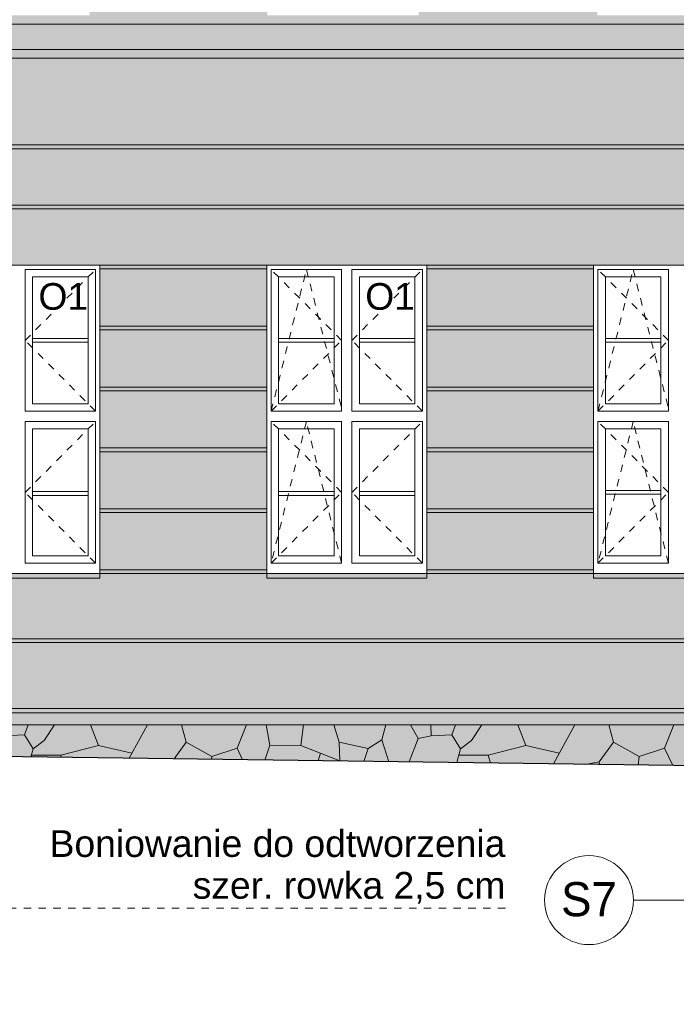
# Model space of a CAD drawing. Extents: x -396299 to -11759, y -15022 to 18278.
# Tile 163 of 205: x -77911 to -73480, y -5586 to 1053. Entities that reach past the tile are written whole.
import ezdxf

# ---------------------------------------------------------------- set-up
doc = ezdxf.new("R2010")
doc.units = 0
doc.header["$MEASUREMENT"] = 0
doc.linetypes.add('Hidden Line', pattern=[100, 50, -50])
for name, color, linetype, lineweight, true_color in [('Arch okna_Nr_Pióra__114', 7, 'Continuous', 13, 0xf1d696), ('Arch okna_Nr_Pióra__82', 7, 'Continuous', 20, 0xaaaaaa), ('Arch opisy_Nr_Pióra__3', 7, 'Continuous', 20, 0xff6600), ('INWENT.ŚCIANY_Nr_Pióra__2', 7, 'Continuous', 13, 0x7f7f7f)]:
    doc.layers.add(name, color=color, linetype=linetype, lineweight=lineweight, true_color=true_color)
for name, color, linetype, lineweight in [('Arch okna_Nr_Pióra__32', 34, 'Continuous', 15), ('Arch opisy okien_Nr_Pióra__21', 7, 'Continuous', 13), ('Arch opisy_Nr_Pióra__1', 7, 'Continuous', 25), ('Arch opisy_Nr_Pióra__21', 7, 'Continuous', 13), ('Arch opisy_Nr_Pióra__5', 7, 'Continuous', 13), ('INWENT TEREN_Nr_Pióra__1', 7, 'Continuous', 25), ('INWENT. DRZWI_Nr_Pióra__21', 7, 'Continuous', 13), ('INWENT.ŚCIANY_Nr_Pióra__21', 7, 'Continuous', 13)]:
    doc.layers.add(name, color=color, linetype=linetype, lineweight=lineweight)
doc.layers.add('Arch opisy', color=7, linetype='Continuous')
doc.styles.add('GENERATED_STYLE_10', font='arial.ttf')
doc.styles.add('GENERATED_STYLE_3', font='txt')
doc.styles.add('GENERATED_STYLE_8', font='arial.ttf')
doc.dimstyles.new('GENERATED_STYLE__11', dxfattribs={"dimtxt": 0.18, "dimasz": 109.44, "dimexe": 0.18, "dimexo": 0.0625, "dimgap": 0.09, "dimtad": 0, "dimtih": 1, "dimtoh": 1, "dimdec": 4, "dimzin": 0, "dimdsep": 46, "dimcen": 0.09, "dimadec": 0, "dimazin": 0, "dimtfac": 1, "dimtdec": 4, "dimtmove": 0, "dimatfit": 3, "dimldrblk": 'ARROWHEAD_11', "dimfxl": 0, "dimtolj": 1, "dimtzin": 0, "dimarcsym": 0})

# ---------------------------------------------------------------- blocks, each defined once
blk = doc.blocks.new('Linia_127', base_point=(-72793, -4883.9))
at = {"layer": 'Arch opisy_Nr_Pióra__21', "linetype": 'Continuous'}
blk.add_line((-72793, -4883.9), (-73769.7, -4883.9), dxfattribs=at)
blk.add_circle((-74069.7, -4883.9), 300, dxfattribs=at)
blk = doc.blocks.new('ARROWHEAD_11')
at = {"color": 0, "linetype": 'Continuous', "lineweight": 0}
blk.add_line((0, 0), (-1, 0), dxfattribs=at)
at = {"color": 0, "linetype": 'Continuous', "lineweight": 0, "const_width": 0.25, "flags": 128}
blk.add_lwpolyline([(-0.125, 0, 1), (0.125, 0, 1)], format="xyb", close=True, dxfattribs=at)

msp = doc.modelspace()

# ---------------------------------------------------------------- hatches: boundary and pattern name
at = {"layer": 'Arch okna_Nr_Pióra__114', "linetype": 'Continuous', "lineweight": 0, "true_color": 0x3c3525}
msp.add_hatch(color=39, dxfattribs=at).paths.add_polyline_path([(-81403.7, 1023.2), (-81473.7, 1023.2), (-81473.7, 853.2), (-81403.7, 853.2), (-81403.7, 793.2), (-69288.7, 793.2), (-69288.7, 1023.2)], flags=0)
at = {"layer": 'Arch okna_Nr_Pióra__114', "linetype": 'Continuous', "lineweight": 0, "true_color": 0x786b4b}
h = msp.add_hatch(color=47, dxfattribs=at)
h.paths.add_polyline_path([(-80773.7, 793.2), (-80773.7, -3121.8), (-80753.7, -3121.8), (-80753.7, -3151.8), (-80733.7, -3151.8), (-80733.7, -3231.8), (-80753.7, -3231.8), (-80753.7, -3591.8), (-80743.7, -3591.8), (-72368.7, -3591.8), (-72368.7, -3391.8), (-72408.7, -3391.8), (-72408.7, -2491.8), (-72048.7, -2491.8), (-72048.7, -3391.8), (-72088.7, -3391.8), (-72088.7, -3451.8), (-71828.7, -3451.8), (-71828.7, -1301.8, -1.030302), (-70178.7, -1301.8), (-70178.7, -3451.8), (-69918.7, -3451.8), (-69918.7, -3391.8), (-69958.7, -3391.8), (-69958.7, -2491.8), (-69598.7, -2491.8), (-69598.7, -3391.8), (-69638.7, -3391.8), (-69638.7, -3591.8), (-69338.7, -3591.8), (-69338.7, -3577.3), (-69288.7, -3390.7), (-69288.7, -2051.8), (-69318.7, -2021.8), (-69318.7, -1991.8), (-69288.7, -1991.8), (-69288.7, 793.2)], flags=0)
h.paths.add_polyline_path([(-77368.7, -2711.8), (-78448.7, -2711.8), (-78448.7, -601.8), (-77368.7, -601.8)], flags=0)
h.paths.add_polyline_path([(-75163.7, -2711.8), (-76243.7, -2711.8), (-76243.7, -601.8), (-75163.7, -601.8)], flags=0)
h.paths.add_polyline_path([(-74038.7, -601.8), (-72958.7, -601.8), (-72958.7, -2711.8), (-74038.7, -2711.8)], flags=0)
msp.add_hatch(color=47, dxfattribs=at).paths.add_polyline_path([(-80743.7, -3591.8), (-80743.7, -3621.8), (-80723.7, -3621.8), (-80723.7, -3701.8), (-72368.7, -3701.8), (-72368.7, -3591.8)], flags=0)
at = {"layer": 'Arch okna_Nr_Pióra__32', "linetype": 'Continuous', "lineweight": 0, "true_color": 0x603000}
for points in [[(-81503.7, 1023.2), (-41868.7, 1023.2), (-41868.7, 1053.2), (-41868.7, 1123.2), (-44208.7, 1123.2), (-44208.7, 1083.2), (-45228.7, 1083.2), (-45228.7, 1123.2), (-46558.7, 1123.2), (-46558.7, 1083.2), (-47578.7, 1083.2), (-47578.7, 1123.2), (-48608.7, 1123.2), (-48608.7, 1083.2), (-49628.7, 1083.2), (-49628.7, 1123.2), (-51128.7, 1123.2), (-51128.7, 1083.2), (-52148.7, 1083.2), (-52148.7, 1123.2), (-53333.7, 1123.2), (-53333.7, 1053.2), (-53443.7, 1053.2), (-53443.7, 1123.2), (-54068.7, 1123.2), (-55268.7, 1123.2), (-55268.7, 1083.2), (-56288.7, 1083.2), (-56288.7, 1123.2), (-57463.7, 1123.2), (-57463.7, 1083.2), (-58483.7, 1083.2), (-58483.7, 1123.2), (-59673.7, 1123.2), (-59673.7, 1083.2), (-60693.7, 1083.2), (-60693.7, 1123.2), (-61898.7, 1123.2), (-61898.7, 1083.2), (-62918.7, 1083.2), (-62918.7, 1123.2), (-64093.7, 1123.2), (-64093.7, 1083.2), (-65113.7, 1083.2), (-65113.7, 1123.2), (-66293.7, 1123.2), (-66293.7, 1083.2), (-67313.7, 1083.2), (-67313.7, 1123.2), (-68548.7, 1123.2), (-69178.7, 1123.2), (-69178.7, 1053.2), (-69288.7, 1053.2), (-69288.7, 1123.2), (-70418.7, 1123.2), (-70418.7, 1083.2), (-71438.7, 1083.2), (-71438.7, 1123.2), (-72993.7, 1123.2), (-72993.7, 1083.2), (-74013.7, 1083.2), (-74013.7, 1123.2), (-75218.7, 1123.2), (-75218.7, 1083.2), (-76238.7, 1083.2), (-76238.7, 1123.2), (-77438.7, 1123.2), (-77438.7, 1083.2), (-78458.7, 1083.2), (-78458.7, 1123.2), (-80773.7, 1123.2), (-81343.7, 1123.2), (-81343.7, 1053.2), (-81503.7, 1053.2)], [(-78448.7, -2711.8), (-77368.7, -2711.8), (-77368.7, -2681.8), (-78448.7, -2681.8)], [(-76243.7, -2681.8), (-76243.7, -2711.8), (-75163.7, -2711.8), (-75163.7, -2681.8)], [(-74038.7, -2711.8), (-72958.7, -2711.8), (-72958.7, -2681.8), (-74038.7, -2681.8)]]:
    msp.add_hatch(color=48, dxfattribs=at).paths.add_polyline_path(points, flags=0)
at = {"layer": 'Arch okna_Nr_Pióra__82', "linetype": 'Continuous', "lineweight": 0, "true_color": 0x555555}
msp.add_hatch(color=251, dxfattribs=at).paths.add_polyline_path([(-72368.7, -3701.8), (-80748.7, -3701.8), (-80748.7, -3878), (-72368.7, -3991.8)], flags=0)

# ---------------------------------------------------------------- linework, layer by layer
at = {"layer": 'Arch opisy_Nr_Pióra__3', "linetype": 'Hidden Line'}
msp.add_line((-74633.6, -4937.2), (-78219.9, -4937.2), dxfattribs=at)
at = {"layer": 'INWENT TEREN_Nr_Pióra__1', "linetype": 'Continuous'}
msp.add_line((-72368.7, -3991.8), (-80773.7, -3877.7), dxfattribs=at)
at = {"layer": 'INWENT. DRZWI_Nr_Pióra__21', "linetype": 'Continuous'}
for p, q in [((-77873.7, -1586.8), (-77873.7, -631.8)), ((-77873.7, -631.8), (-77398.7, -631.8)), ((-77398.7, -1586.8), (-77398.7, -631.8)), ((-76213.7, -631.8), (-75738.7, -631.8)), ((-76213.7, -1586.8), (-76213.7, -631.8)), ((-75738.7, -1586.8), (-75738.7, -631.8)), ((-75668.7, -1586.8), (-75668.7, -631.8)), ((-75668.7, -631.8), (-75193.7, -631.8)), ((-75193.7, -1586.8), (-75193.7, -631.8)), ((-74008.7, -631.8), (-73533.7, -631.8)), ((-74008.7, -1586.8), (-74008.7, -631.8)), ((-73533.7, -1586.8), (-73533.7, -631.8)), ((-77823.7, -1536.8), (-77823.7, -681.8)), ((-77823.7, -681.8), (-77448.7, -681.8)), ((-77448.7, -1536.8), (-77448.7, -681.8)), ((-76163.7, -1536.8), (-76163.7, -681.8)), ((-76163.7, -681.8), (-75788.7, -681.8)), ((-75788.7, -1536.8), (-75788.7, -681.8)), ((-75618.7, -1536.8), (-75618.7, -681.8)), ((-75618.7, -681.8), (-75243.7, -681.8)), ((-75243.7, -1536.8), (-75243.7, -681.8)), ((-73958.7, -1536.8), (-73958.7, -681.8)), ((-73958.7, -681.8), (-73583.7, -681.8)), ((-73583.7, -1536.8), (-73583.7, -681.8)), ((-77823.7, -1096.3), (-77448.7, -1096.3)), ((-77823.7, -1122.3), (-77448.7, -1122.3)), ((-76163.7, -1096.3), (-75788.7, -1096.3)), ((-76163.7, -1122.3), (-75788.7, -1122.3)), ((-75618.7, -1096.3), (-75243.7, -1096.3)), ((-75618.7, -1122.3), (-75243.7, -1122.3)), ((-73958.7, -1096.3), (-73583.7, -1096.3)), ((-73958.7, -1122.3), (-73583.7, -1122.3)), ((-77873.7, -1586.8), (-77398.7, -1586.8)), ((-77823.7, -1536.8), (-77448.7, -1536.8)), ((-76213.7, -1586.8), (-75738.7, -1586.8)), ((-76163.7, -1536.8), (-75788.7, -1536.8)), ((-75668.7, -1586.8), (-75193.7, -1586.8)), ((-75618.7, -1536.8), (-75243.7, -1536.8)), ((-74008.7, -1586.8), (-73533.7, -1586.8)), ((-73958.7, -1536.8), (-73583.7, -1536.8)), ((-77873.7, -1656.8), (-77873.7, -2611.8)), ((-77873.7, -1656.8), (-77398.7, -1656.8)), ((-77398.7, -1656.8), (-77398.7, -2611.8)), ((-76213.7, -1656.8), (-75738.7, -1656.8)), ((-76213.7, -1656.8), (-76213.7, -2611.8)), ((-75738.7, -1656.8), (-75738.7, -2611.8)), ((-75668.7, -1656.8), (-75668.7, -2611.8)), ((-75668.7, -1656.8), (-75193.7, -1656.8)), ((-75193.7, -1656.8), (-75193.7, -2611.8)), ((-74008.7, -1656.8), (-73533.7, -1656.8)), ((-74008.7, -1656.8), (-74008.7, -2611.8)), ((-73533.7, -1656.8), (-73533.7, -2611.8)), ((-77823.7, -1706.8), (-77823.7, -2561.8)), ((-77823.7, -1706.8), (-77448.7, -1706.8)), ((-77448.7, -1706.8), (-77448.7, -2561.8)), ((-76163.7, -1706.8), (-76163.7, -2561.8)), ((-76163.7, -1706.8), (-75788.7, -1706.8)), ((-75788.7, -1706.8), (-75788.7, -2561.8)), ((-75618.7, -1706.8), (-75618.7, -2561.8)), ((-75618.7, -1706.8), (-75243.7, -1706.8)), ((-75243.7, -1706.8), (-75243.7, -2561.8)), ((-73958.7, -1706.8), (-73958.7, -2561.8)), ((-73958.7, -1706.8), (-73583.7, -1706.8)), ((-73583.7, -1706.8), (-73583.7, -2561.8)), ((-73958.7, -2121.3), (-73583.7, -2121.3)), ((-77823.7, -2128.3), (-77448.7, -2128.3)), ((-77823.7, -2154.3), (-77448.7, -2154.3)), ((-76163.7, -2128.3), (-75788.7, -2128.3)), ((-76163.7, -2154.3), (-75788.7, -2154.3)), ((-75618.7, -2128.3), (-75243.7, -2128.3)), ((-75618.7, -2154.3), (-75243.7, -2154.3)), ((-73958.7, -2147.3), (-73583.7, -2147.3)), ((-77823.7, -2561.8), (-77448.7, -2561.8)), ((-76163.7, -2561.8), (-75788.7, -2561.8)), ((-75618.7, -2561.8), (-75243.7, -2561.8)), ((-73958.7, -2561.8), (-73583.7, -2561.8)), ((-77873.7, -2611.8), (-77398.7, -2611.8)), ((-76213.7, -2611.8), (-75738.7, -2611.8)), ((-75668.7, -2611.8), (-75193.7, -2611.8)), ((-74008.7, -2611.8), (-73533.7, -2611.8))]:
    msp.add_line(p, q, dxfattribs=at)
at = {"layer": 'INWENT. DRZWI_Nr_Pióra__21', "linetype": 'Hidden Line'}
for p, q in [((-77873.7, -1109.3), (-77398.7, -631.8)), ((-76213.7, -1586.8), (-75976.2, -631.8)), ((-75738.7, -1109.3), (-76213.7, -631.8)), ((-75976.2, -631.8), (-75738.7, -1567.8)), ((-75668.7, -1109.3), (-75193.7, -631.8)), ((-74008.7, -1586.8), (-73771.2, -631.8)), ((-73533.7, -1109.3), (-74008.7, -631.8)), ((-73771.2, -631.8), (-73533.7, -1567.8)), ((-77398.7, -1586.8), (-77873.7, -1109.3)), ((-76213.7, -1586.8), (-75738.7, -1109.3)), ((-75193.7, -1586.8), (-75668.7, -1109.3)), ((-74008.7, -1586.8), (-73533.7, -1109.3)), ((-77873.7, -2134.3), (-77398.7, -1656.8)), ((-75738.7, -2134.3), (-76213.7, -1656.8)), ((-75976.2, -1656.8), (-76213.7, -2611.8)), ((-75738.7, -2611.8), (-75976.2, -1656.8)), ((-75668.7, -2134.3), (-75193.7, -1656.8)), ((-73533.7, -2134.3), (-74008.7, -1656.8)), ((-73771.2, -1656.8), (-74008.7, -2611.8)), ((-73533.7, -2611.8), (-73771.2, -1656.8)), ((-77398.7, -2611.8), (-77873.7, -2134.3)), ((-76213.7, -2611.8), (-75738.7, -2134.3)), ((-75193.7, -2611.8), (-75668.7, -2134.3)), ((-74008.7, -2611.8), (-73533.7, -2134.3))]:
    msp.add_line(p, q, dxfattribs=at)
at = {"layer": 'INWENT.ŚCIANY_Nr_Pióra__2', "linetype": 'Continuous'}
for p, q in [((-77877.5, -3768.8), (-77854.3, -3701.8)), ((-77676.2, -3701.8), (-77745, -3806.6)), ((-77378.6, -3840.7), (-77432.7, -3702.5)), ((-77049.1, -3701.8), (-77171.4, -3926.6)), ((-76819, -3701.8), (-76787.8, -3819.7)), ((-76380.5, -3701.8), (-76443.6, -3859.8)), ((-76223.5, -3838), (-76248.6, -3701.8)), ((-75995.2, -3701.8), (-76012.6, -3840.7)), ((-75790.6, -3701.8), (-75754, -3819.8)), ((-75467.3, -3803.5), (-75439.6, -3701.8)), ((-75274.7, -3701.8), (-75220.9, -3793.1)), ((-75136.6, -3701.8), (-75134.4, -3776.9)), ((-74993.8, -3768.8), (-74970.6, -3701.8)), ((-74792.5, -3701.8), (-74861.3, -3806.6)), ((-74494.9, -3840.7), (-74549, -3702.5)), ((-74165.5, -3701.8), (-74308.8, -3965.5)), ((-73935.3, -3701.8), (-73904.1, -3819.7)), ((-73496.8, -3701.8), (-73560, -3859.8)), ((-78018.1, -3776.9), (-77877.5, -3768.8)), ((-77820.7, -3863.4), (-77877.5, -3768.8)), ((-75134.4, -3776.9), (-75220.9, -3793.1)), ((-75134.4, -3776.9), (-74993.8, -3768.8)), ((-74937, -3863.4), (-74993.8, -3768.8)), ((-77745, -3806.6), (-77820.7, -3863.4)), ((-77378.6, -3840.7), (-77632.8, -3905.6)), ((-77153.4, -3893.6), (-77378.6, -3840.7)), ((-76787.8, -3819.7), (-76869.3, -3930.7)), ((-76787.8, -3819.7), (-76614.7, -3914.4)), ((-76223.5, -3838), (-76256.5, -3939)), ((-76012.6, -3840.7), (-76223.5, -3838)), ((-76012.6, -3840.7), (-75751.3, -3943.5)), ((-75754, -3819.8), (-75559.3, -3860.3)), ((-75754, -3819.8), (-75750.4, -3945.9)), ((-75559.3, -3860.3), (-75467.3, -3803.5)), ((-75467.3, -3803.5), (-75419.3, -3950.4)), ((-75220.9, -3793.1), (-75281.8, -3952.3)), ((-74861.3, -3806.6), (-74937, -3863.4)), ((-74494.9, -3840.7), (-74749.1, -3905.6)), ((-74269.7, -3893.6), (-74494.9, -3840.7)), ((-73904.1, -3819.7), (-74001.4, -3952.2)), ((-73904.1, -3819.7), (-73731, -3914.4)), ((-77820.7, -3863.4), (-77834.4, -3917.6)), ((-77632.8, -3905.6), (-77831.4, -3905.6)), ((-77632.8, -3905.6), (-77628.9, -3920.4)), ((-76614.7, -3914.4), (-76617.2, -3934.1)), ((-76614.7, -3914.4), (-76443.6, -3859.8)), ((-76443.6, -3859.8), (-76406.7, -3937)), ((-75896.1, -3943.9), (-75881.9, -3892.1)), ((-75589.7, -3948.1), (-75559.3, -3860.3)), ((-74937, -3863.4), (-74960.6, -3956.6)), ((-74749.1, -3905.6), (-74947.7, -3905.6)), ((-74749.1, -3905.6), (-74734.8, -3959.7)), ((-73731, -3914.4), (-73738.4, -3973.2)), ((-73731, -3914.4), (-73560, -3859.8)), ((-73560, -3859.8), (-73504.2, -3976.4)), ((-75282.7, -3952.3), (-75281.8, -3952.3)), ((-75281.8, -3952.3), (-75281.7, -3952.3)), ((-74001.4, -3952.2), (-74094.2, -3968.4)), ((-73998.2, -3969.7), (-74001.4, -3952.2))]:
    msp.add_line(p, q, dxfattribs=at)
at = {"layer": 'INWENT.ŚCIANY_Nr_Pióra__21', "linetype": 'Continuous'}
for p, q in [((-41868.7, 1023.2), (-81503.7, 1023.2)), ((-69288.7, 853.2), (-81473.7, 853.2)), ((-69288.7, 793.2), (-81403.7, 793.2)), ((-69288.7, 208.2), (-80773.7, 208.2)), ((-69288.7, 183.2), (-80773.7, 183.2)), ((-69288.7, -196.8), (-80773.7, -196.8)), ((-71234.8, -221.8), (-80773.7, -221.8)), ((-78448.7, -601.8), (-77368.7, -601.8)), ((-77368.7, -2711.8), (-77368.7, -601.8)), ((-76243.7, -601.8), (-77368.7, -601.8)), ((-76243.7, -626.8), (-77368.7, -626.8)), ((-76243.7, -2711.8), (-76243.7, -601.8)), ((-76243.7, -601.8), (-75163.7, -601.8)), ((-75163.7, -2711.8), (-75163.7, -601.8)), ((-74038.7, -601.8), (-75163.7, -601.8)), ((-74038.7, -626.8), (-75163.7, -626.8)), ((-74038.7, -2711.8), (-74038.7, -601.8)), ((-74038.7, -601.8), (-72958.7, -601.8)), ((-76243.7, -1012.8), (-77368.7, -1012.8)), ((-76243.7, -1037.8), (-77368.7, -1037.8)), ((-74038.7, -1012.8), (-75163.7, -1012.8)), ((-74038.7, -1037.8), (-75163.7, -1037.8)), ((-76243.7, -1423.8), (-77368.7, -1423.8)), ((-76243.7, -1448.8), (-77368.7, -1448.8)), ((-74038.7, -1423.8), (-75163.7, -1423.8)), ((-74038.7, -1448.8), (-75163.7, -1448.8)), ((-76243.7, -1834.8), (-77368.7, -1834.8)), ((-74038.7, -1834.8), (-75163.7, -1834.8)), ((-76243.7, -1859.8), (-77368.7, -1859.8)), ((-74038.7, -1859.8), (-75163.7, -1859.8)), ((-76243.7, -2245.8), (-77368.7, -2245.8)), ((-74038.7, -2245.8), (-75163.7, -2245.8)), ((-76243.7, -2270.8), (-77368.7, -2270.8)), ((-74038.7, -2270.8), (-75163.7, -2270.8)), ((-77368.7, -2681.8), (-78448.7, -2681.8)), ((-77368.7, -2711.8), (-78448.7, -2711.8)), ((-76243.7, -2656.8), (-77368.7, -2656.8)), ((-76243.7, -2681.8), (-77368.7, -2681.8)), ((-75163.7, -2681.8), (-76243.7, -2681.8)), ((-75163.7, -2711.8), (-76243.7, -2711.8)), ((-74038.7, -2656.8), (-75163.7, -2656.8)), ((-74038.7, -2681.8), (-75163.7, -2681.8)), ((-72958.7, -2681.8), (-74038.7, -2681.8)), ((-72958.7, -2711.8), (-74038.7, -2711.8)), ((-72403.7, -3121.8), (-80753.7, -3121.8)), ((-72403.7, -3146.8), (-80753.7, -3146.8)), ((-80743.7, -3591.8), (-72368.7, -3591.8)), ((-80743.7, -3621.8), (-72368.7, -3621.8)), ((-80723.7, -3701.8), (-72368.7, -3701.8))]:
    msp.add_line(p, q, dxfattribs=at)

# ---------------------------------------------------------------- block references
at = {"layer": 'Arch opisy', "linetype": 'Continuous'}
msp.add_blockref('Linia_127', (-72793, -4883.9), dxfattribs=at)

# ---------------------------------------------------------------- texts
at = {"layer": 'Arch opisy okien_Nr_Pióra__21', "linetype": 'Continuous', "char_height": 180, "attachment_point": 3, "style": 'GENERATED_STYLE_8'}
for insert in [(-77448.7, -723), (-75243.7, -723)]:
    msp.add_mtext('{O1}', dxfattribs=dict(at, insert=insert))
at = {"layer": 'Arch opisy_Nr_Pióra__1', "linetype": 'Continuous', "insert": (-74069.7, -4762.6), "char_height": 230, "attachment_point": 2, "style": 'GENERATED_STYLE_3'}
msp.add_mtext('{S7}', dxfattribs=at)
at = {"layer": 'Arch opisy_Nr_Pióra__5', "linetype": 'Continuous', "insert": (-74633.6, -4412.6), "char_height": 180, "width": 4054.423, "attachment_point": 3, "line_spacing_factor": 0.938497, "style": 'GENERATED_STYLE_10'}
msp.add_mtext('{Boniowanie do odtworzenia\\Pszer. rowka 2,5 cm}', dxfattribs=at)

# ---------------------------------------------------------------- leaders
at = {"layer": 'Arch opisy_Nr_Pióra__21', "linetype": 'Continuous', "annotation_type": 0, "has_hookline": 1, "hookline_direction": 1, "text_width": 4971.4}
msp.add_leader([(-71844.6, -3741.8), (-71844.6, -7776.8), (-71167.9, -7776.8)], dimstyle='GENERATED_STYLE__11', dxfattribs=at)

doc.saveas('drawing.dxf')
